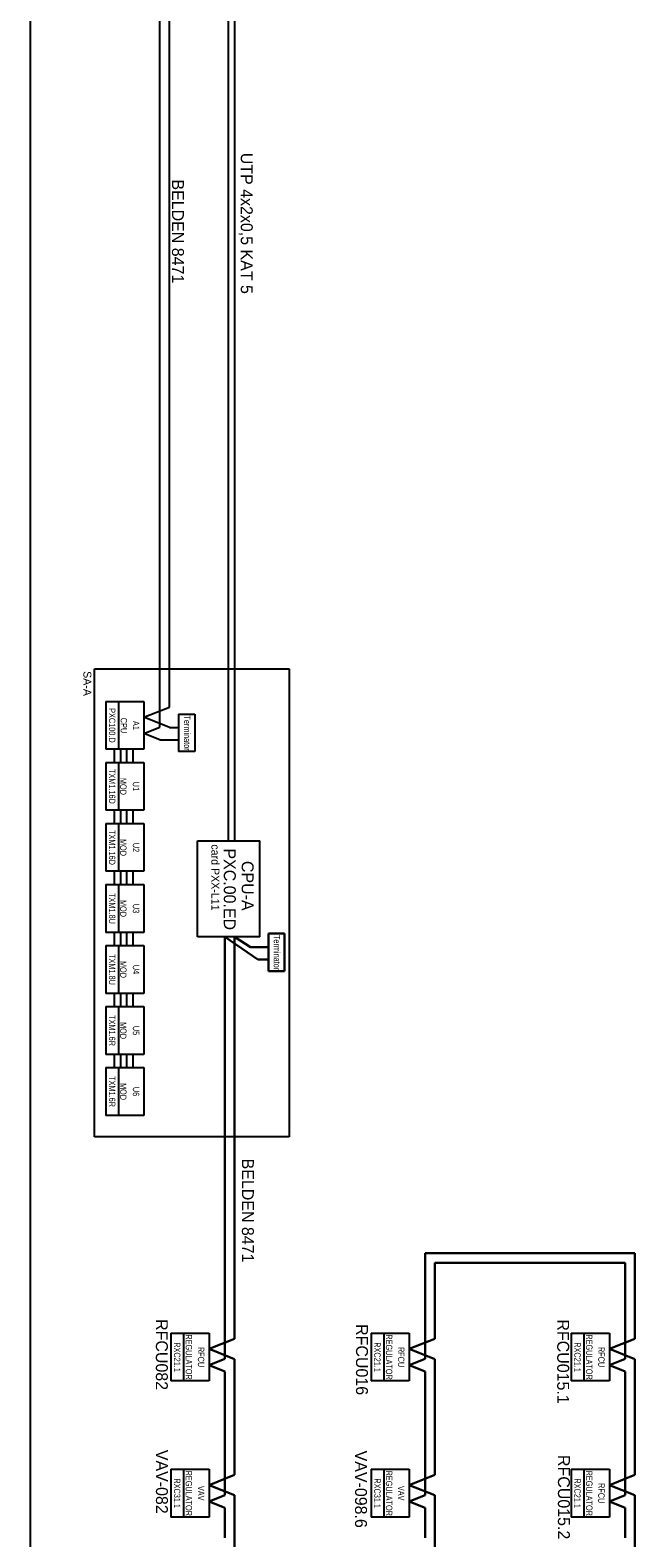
# Model space of a CAD drawing. Header units: millimetres. Extents: x -4295 to 10692, y -6128 to -188.
# Tile 25 of 30: x 7442 to 8211, y -3167 to -1249. Entities that reach past the tile are written whole.
import ezdxf
from ezdxf.enums import TextEntityAlignment as Align

# ---------------------------------------------------------------- set-up
doc = ezdxf.new("R2010")
doc.units = ezdxf.units.MM
doc.linetypes.add('DOT2', pattern=[0.125, 0, -0.125])
for name, color, linetype in [('AIS_SZAFY', 184, 'Continuous'), ('AIS_tabelka', 184, 'Continuous'), ('BACnet_LON', 170, 'Continuous'), ('BMS_podkład', 184, 'DOT2')]:
    doc.layers.add(name, color=color, linetype=linetype)
doc.layers.add('ETHERNET', color=10, linetype='Continuous', lineweight=30)
doc.styles.add('VARSOVIA', font='ARIALN.TTF')

msp = doc.modelspace()

# ---------------------------------------------------------------- linework, layer by layer
at = {"layer": 'AIS_SZAFY'}
for p, q in [((7523.7, -2657.1), (7523.8, -2061.7)), ((7523.8, -2061.7), (7771.4, -2061.7)), ((7771.4, -2061.7), (7771.4, -2657.1)), ((7654.5, -2402.9), (7654.5, -2280.6)), ((7654.5, -2280.6), (7734, -2280.6)), ((7734, -2402.9), (7734, -2280.6)), ((7734, -2402.9), (7654.5, -2402.9)), ((7771.4, -2657.1), (7523.7, -2657.1))]:
    msp.add_line(p, q, dxfattribs=at)
at = {"layer": 'AIS_tabelka', "color": 6}
msp.add_line((7441.8, -514.5), (7441.8, -6004.5), dxfattribs=at)
at = {"layer": 'BACnet_LON'}
for p, q in [((7694.1, -2280.6), (7694.1, -999.3)), ((7702.2, -2280.6), (7702.2, -1007.4)), ((7606.8, -2136.1), (7606.8, -1074.4)), ((7619, -2110.7), (7619, -1082.5)), ((7538, -2103.5), (7554.2, -2103.5)), ((7538, -2103.5), (7538, -2164.3)), ((7554.2, -2103.5), (7554.2, -2164.3)), ((7554.2, -2103.5), (7570.4, -2103.5)), ((7554.2, -2103.5), (7554.2, -2164.3)), ((7570.4, -2103.5), (7586.6, -2103.5)), ((7586.6, -2103.5), (7586.6, -2164.3)), ((7586.6, -2123.6), (7619, -2110.7)), ((7619, -2136.6), (7586.6, -2123.6)), ((7630.5, -2119.5), (7651.1, -2119.5)), ((7630.5, -2119.5), (7630.5, -2167.2)), ((7651.1, -2119.5), (7651.1, -2167.2)), ((7586.6, -2144.2), (7606.8, -2136.1)), ((7606.8, -2152.3), (7586.6, -2144.2)), ((7619, -2136.6), (7630.5, -2136.6)), ((7554.2, -2164.3), (7538, -2164.3)), ((7549, -2181.2), (7549, -2164.3)), ((7570.4, -2164.3), (7554.2, -2164.3)), ((7557.1, -2181.2), (7557.1, -2164.3)), ((7564.7, -2181.2), (7564.7, -2164.3)), ((7586.6, -2164.3), (7570.4, -2164.3)), ((7572.8, -2181.2), (7572.8, -2164.3)), ((7606.8, -2152.3), (7630.5, -2152.3)), ((7651.1, -2167.2), (7630.5, -2167.2)), ((7538, -2181.2), (7554.2, -2181.2)), ((7538, -2181.2), (7538, -2241.9)), ((7554.2, -2181.2), (7554.2, -2241.9)), ((7554.2, -2181.2), (7570.4, -2181.2)), ((7554.2, -2181.2), (7554.2, -2241.9)), ((7570.4, -2181.2), (7586.6, -2181.2)), ((7586.6, -2181.2), (7586.6, -2241.9)), ((7554.2, -2241.9), (7538, -2241.9)), ((7549, -2258.8), (7549, -2241.9)), ((7570.4, -2241.9), (7554.2, -2241.9)), ((7557.1, -2258.8), (7557.1, -2241.9)), ((7564.7, -2258.8), (7564.7, -2241.9)), ((7586.6, -2241.9), (7570.4, -2241.9)), ((7572.8, -2258.8), (7572.8, -2241.9)), ((7538, -2258.8), (7554.2, -2258.8)), ((7538, -2258.8), (7538, -2319.5)), ((7554.2, -2258.8), (7554.2, -2319.5)), ((7554.2, -2258.8), (7570.4, -2258.8)), ((7554.2, -2258.8), (7554.2, -2319.5)), ((7570.4, -2258.8), (7586.6, -2258.8)), ((7586.6, -2258.8), (7586.6, -2319.5)), ((7554.2, -2319.5), (7538, -2319.5)), ((7549, -2336.4), (7549, -2319.5)), ((7570.4, -2319.5), (7554.2, -2319.5)), ((7557.1, -2336.4), (7557.1, -2319.5)), ((7564.7, -2336.4), (7564.7, -2319.5)), ((7586.6, -2319.5), (7570.4, -2319.5)), ((7572.8, -2336.4), (7572.8, -2319.5)), ((7538, -2336.4), (7554.2, -2336.4)), ((7538, -2336.4), (7538, -2397.2)), ((7554.2, -2336.4), (7554.2, -2397.2)), ((7554.2, -2336.4), (7570.4, -2336.4)), ((7554.2, -2336.4), (7554.2, -2397.2)), ((7570.4, -2336.4), (7586.6, -2336.4)), ((7586.6, -2336.4), (7586.6, -2397.2)), ((7554.2, -2397.2), (7538, -2397.2)), ((7549, -2414.1), (7549, -2397.2)), ((7570.4, -2397.2), (7554.2, -2397.2)), ((7557.1, -2414.1), (7557.1, -2397.2)), ((7564.7, -2414.1), (7564.7, -2397.2)), ((7586.6, -2397.2), (7570.4, -2397.2)), ((7572.8, -2414.1), (7572.8, -2397.2)), ((7538, -2414.1), (7554.2, -2414.1)), ((7538, -2414.1), (7538, -2474.8)), ((7554.2, -2414.1), (7554.2, -2474.8)), ((7554.2, -2414.1), (7570.4, -2414.1)), ((7554.2, -2414.1), (7554.2, -2474.8)), ((7570.4, -2414.1), (7586.6, -2414.1)), ((7586.6, -2414.1), (7586.6, -2474.8)), ((7554.2, -2474.8), (7538, -2474.8)), ((7538, -2491.7), (7554.2, -2491.7)), ((7538, -2491.7), (7538, -2552.5)), ((7549, -2491.7), (7549, -2474.8)), ((7570.4, -2474.8), (7554.2, -2474.8)), ((7554.2, -2491.7), (7554.2, -2552.5)), ((7554.2, -2491.7), (7570.4, -2491.7)), ((7554.2, -2491.7), (7554.2, -2552.5)), ((7557.1, -2491.7), (7557.1, -2474.8)), ((7564.7, -2491.7), (7564.7, -2474.8)), ((7586.6, -2474.8), (7570.4, -2474.8)), ((7570.4, -2491.7), (7586.6, -2491.7)), ((7572.8, -2491.7), (7572.8, -2474.8)), ((7586.6, -2491.7), (7586.6, -2552.5)), ((7554.2, -2552.5), (7538, -2552.5)), ((7538, -2569.3), (7554.2, -2569.3)), ((7538, -2569.3), (7538, -2630.1)), ((7549, -2569.3), (7549, -2552.5)), ((7570.4, -2552.5), (7554.2, -2552.5)), ((7554.2, -2569.3), (7554.2, -2630.1)), ((7554.2, -2569.3), (7570.4, -2569.3)), ((7554.2, -2569.3), (7554.2, -2630.1)), ((7557.1, -2569.3), (7557.1, -2552.5)), ((7564.7, -2569.3), (7564.7, -2552.5)), ((7586.6, -2552.5), (7570.4, -2552.5)), ((7570.4, -2569.3), (7586.6, -2569.3)), ((7572.8, -2569.3), (7572.8, -2552.5)), ((7586.6, -2569.3), (7586.6, -2630.1)), ((7554.2, -2630.1), (7538, -2630.1)), ((7570.4, -2630.1), (7554.2, -2630.1)), ((7586.6, -2630.1), (7570.4, -2630.1)), ((7620.7, -2907.1), (7636.9, -2907.1)), ((7620.7, -2907.1), (7620.7, -2967.8)), ((7636.9, -2907.1), (7636.9, -2967.8)), ((7636.9, -2907.1), (7653.1, -2907.1)), ((7636.9, -2907.1), (7636.9, -2967.8)), ((7653.1, -2907.1), (7669.3, -2907.1)), ((7669.3, -2907.1), (7669.3, -2967.8)), ((7875.3, -2907.1), (7891.5, -2907.1)), ((7875.3, -2907.1), (7875.3, -2967.8)), ((7891.5, -2907.1), (7891.5, -2967.8)), ((7891.5, -2907.1), (7907.7, -2907.1)), ((7891.5, -2907.1), (7891.5, -2967.8)), ((7907.7, -2907.1), (7923.9, -2907.1)), ((7923.9, -2907.1), (7923.9, -2967.8)), ((8129.8, -2907.1), (8146, -2907.1)), ((8129.8, -2907.1), (8129.8, -2967.8)), ((8146, -2907.1), (8146, -2967.8)), ((8146, -2907.1), (8162.2, -2907.1)), ((8146, -2907.1), (8146, -2967.8)), ((8162.2, -2907.1), (8178.4, -2907.1)), ((8178.4, -2907.1), (8178.4, -2967.8)), ((7636.9, -2967.8), (7620.7, -2967.8)), ((7653.1, -2967.8), (7636.9, -2967.8)), ((7669.3, -2967.8), (7653.1, -2967.8)), ((7891.5, -2967.8), (7875.3, -2967.8)), ((7907.7, -2967.8), (7891.5, -2967.8)), ((7923.9, -2967.8), (7907.7, -2967.8)), ((8146, -2967.8), (8129.8, -2967.8)), ((8162.2, -2967.8), (8146, -2967.8)), ((8178.4, -2967.8), (8162.2, -2967.8)), ((7620.7, -3080.3), (7636.9, -3080.3)), ((7620.7, -3080.3), (7620.7, -3141.1)), ((7636.9, -3080.3), (7636.9, -3141.1)), ((7636.9, -3080.3), (7653.1, -3080.3)), ((7636.9, -3080.3), (7636.9, -3141.1)), ((7653.1, -3080.3), (7669.3, -3080.3)), ((7669.3, -3080.3), (7669.3, -3141.1)), ((7875.3, -3080.3), (7891.5, -3080.3)), ((7875.3, -3080.3), (7875.3, -3141.1)), ((7891.5, -3080.3), (7891.5, -3141.1)), ((7891.5, -3080.3), (7907.7, -3080.3)), ((7891.5, -3080.3), (7891.5, -3141.1)), ((7907.7, -3080.3), (7923.9, -3080.3)), ((7923.9, -3080.3), (7923.9, -3141.1)), ((8129.8, -3080.3), (8146, -3080.3)), ((8129.8, -3080.3), (8129.8, -3141.1)), ((8146, -3080.3), (8146, -3141.1)), ((8146, -3080.3), (8162.2, -3080.3)), ((8146, -3080.3), (8146, -3141.1)), ((8162.2, -3080.3), (8178.4, -3080.3)), ((8178.4, -3080.3), (8178.4, -3141.1)), ((7636.9, -3141.1), (7620.7, -3141.1)), ((7653.1, -3141.1), (7636.9, -3141.1)), ((7669.3, -3141.1), (7653.1, -3141.1)), ((7891.5, -3141.1), (7875.3, -3141.1)), ((7907.7, -3141.1), (7891.5, -3141.1)), ((7923.9, -3141.1), (7907.7, -3141.1)), ((8146, -3141.1), (8129.8, -3141.1)), ((8162.2, -3141.1), (8146, -3141.1)), ((8178.4, -3141.1), (8162.2, -3141.1))]:
    msp.add_line(p, q, dxfattribs=at)
at = {"layer": 'ETHERNET'}
for p, q in [((7689.5, -2939.7), (7689.5, -2402.9)), ((7731.4, -2431.6), (7689.5, -2402.9)), ((7701.7, -2914.2), (7701.7, -2402.9)), ((7721.9, -2415.8), (7701.7, -2402.9)), ((7721.9, -2415.8), (7744.8, -2415.8)), ((7744.8, -2398.7), (7744.8, -2446.5)), ((7744.8, -2398.7), (7765.3, -2398.7)), ((7765.3, -2398.7), (7765.3, -2446.5)), ((7731.4, -2431.6), (7744.8, -2431.6)), ((7765.3, -2446.5), (7744.8, -2446.5)), ((7944.1, -2939.7), (7944.1, -2805.2)), ((8210.8, -2805.2), (7944.1, -2805.2)), ((7956.3, -2914.2), (7956.3, -2817.4)), ((8198.7, -2817.4), (7956.3, -2817.4)), ((8198.7, -2939.7), (8198.7, -2817.4)), ((8210.8, -2914.2), (8210.8, -2805.2)), ((7956.3, -2914.2), (7956.3, -2884.7)), ((8210.8, -2914.2), (8210.8, -2884.7)), ((7669.3, -2927.2), (7701.7, -2914.2)), ((7923.9, -2927.2), (7956.3, -2914.2)), ((7944.1, -2939.7), (7944.1, -2896.8)), ((8178.4, -2927.2), (8210.8, -2914.2)), ((8198.7, -2939.7), (8198.7, -2896.8)), ((7701.7, -2940.1), (7669.3, -2927.2)), ((7956.3, -2940.1), (7923.9, -2927.2)), ((8210.8, -2940.1), (8178.4, -2927.2)), ((7669.3, -2947.8), (7689.5, -2939.7)), ((7689.5, -2955.9), (7669.3, -2947.8)), ((7701.7, -2978.5), (7701.7, -2940.1)), ((7923.9, -2947.8), (7944.1, -2939.7)), ((7944.1, -2955.9), (7923.9, -2947.8)), ((7956.3, -2978.5), (7956.3, -2940.1)), ((8178.4, -2947.8), (8198.7, -2939.7)), ((8198.7, -2955.9), (8178.4, -2947.8)), ((8210.8, -2978.5), (8210.8, -2940.1)), ((7689.5, -2994.2), (7689.5, -2955.9)), ((7944.1, -2994.2), (7944.1, -2955.9)), ((8198.7, -2994.2), (8198.7, -2955.9)), ((7701.7, -3087.5), (7701.7, -2978.5)), ((7956.3, -3087.5), (7956.3, -2978.5)), ((8210.8, -3087.5), (8210.8, -2978.5)), ((7689.5, -3113), (7689.5, -2994.2)), ((7944.1, -3113), (7944.1, -2994.2)), ((8198.7, -3113), (8198.7, -2994.2)), ((7701.7, -3087.5), (7701.7, -3057.9)), ((7956.3, -3087.5), (7956.3, -3057.9)), ((8210.8, -3087.5), (8210.8, -3057.9)), ((7669.3, -3100.4), (7701.7, -3087.5)), ((7689.5, -3113), (7689.5, -3070.1)), ((7923.9, -3100.4), (7956.3, -3087.5)), ((7944.1, -3113), (7944.1, -3070.1)), ((8178.4, -3100.4), (8210.8, -3087.5)), ((8198.7, -3113), (8198.7, -3070.1)), ((7701.7, -3113.4), (7669.3, -3100.4)), ((7956.3, -3113.4), (7923.9, -3100.4)), ((8210.8, -3113.4), (8178.4, -3100.4)), ((7669.3, -3121.1), (7689.5, -3113)), ((7689.5, -3129.2), (7669.3, -3121.1)), ((7701.7, -3151.7), (7701.7, -3113.4)), ((7923.9, -3121.1), (7944.1, -3113)), ((7944.1, -3129.2), (7923.9, -3121.1)), ((7956.3, -3151.7), (7956.3, -3113.4)), ((8178.4, -3121.1), (8198.7, -3113)), ((8198.7, -3129.2), (8178.4, -3121.1)), ((8210.8, -3151.7), (8210.8, -3113.4)), ((7689.5, -3167.5), (7689.5, -3129.2)), ((7944.1, -3167.5), (7944.1, -3129.2)), ((8198.7, -3167.5), (8198.7, -3129.2)), ((7701.7, -3260.7), (7701.7, -3151.7)), ((7956.3, -3260.7), (7956.3, -3151.7)), ((7956.3, -3260.7), (7956.3, -3151.7)), ((8210.8, -3260.7), (8210.8, -3151.7))]:
    msp.add_line(p, q, dxfattribs=at)

# ---------------------------------------------------------------- texts
at = {"layer": 'BMS_podkład', "color": 4}
for s, height, p in [('UTP 4x2x0,5 KAT 5', 15.188, (7717.3, -1405.4)), ('BELDEN 8471', 15.188, (7629.8, -1439.3)), ('CPU-A', 15.19, (7718.4, -2306.3)), ('BELDEN 8471', 15.188, (7718.7, -2685)), ('RFCU082', 15.19, (7609.3, -2889.2)), ('RFCU015.1', 15.19, (8119.7, -2889.6)), ('RFCU016', 15.19, (7863.8, -2895.6)), ('VAV-082', 15.19, (7609.4, -3055.5)), ('VAV-098.6', 15.19, (7862.6, -3056.5)), ('RFCU015.2', 15.19, (8120.6, -3062.1))]:
    msp.add_text(s, height=height, rotation=270, dxfattribs=at).set_placement(p, align=Align.MIDDLE_LEFT)
at = {"layer": 'BMS_podkład'}
for s, height, p in [('SA-A', 10.12, (7514.6, -2064.8)), ('card PXX-L11', 10.125, (7677.4, -2285.2)), ('PXC.00.ED', 15.19, (7695.7, -2290.4))]:
    msp.add_text(s, height=height, rotation=270, dxfattribs=at).set_placement(p, align=Align.MIDDLE_LEFT)
at = {"layer": 'BMS_podkład', "style": 'VARSOVIA'}
for s, p in [('PXC100.D', (7546.1, -2133.9)), ('CPU', (7561, -2134)), ('A1', (7576.5, -2133.9)), ('Terminator', (7641.5, -2143.6)), ('TXM1.16D', (7546.1, -2211.5)), ('MOD', (7560.3, -2211.5)), ('U1', (7576.5, -2211.5)), ('TXM1.16D', (7546.1, -2289.2)), ('MOD', (7560.3, -2289.2)), ('U2', (7576.5, -2289.2)), ('TXM1.8U', (7546.1, -2366.8)), ('MOD', (7560.3, -2366.8)), ('U3', (7576.5, -2366.8)), ('TXM1.8U', (7546.1, -2444.4)), ('MOD', (7560.3, -2444.4)), ('U4', (7576.5, -2444.4)), ('TXM1.6R', (7546.1, -2522.1)), ('MOD', (7560.3, -2522.1)), ('U5', (7576.5, -2522.1)), ('TXM1.6R', (7546.1, -2599.7)), ('MOD', (7560.3, -2599.7)), ('U6', (7576.5, -2599.7)), ('REGULATOR', (7643.7, -2937.5)), ('REGULATOR', (7898.3, -2937.5)), ('REGULATOR', (8152.9, -2937.5)), ('RXC21.1', (7628.8, -2937.5)), ('RFCU', (7659.2, -2937.5)), ('RXC21.1', (7883.4, -2937.5)), ('RFCU', (7913.7, -2937.5)), ('RXC21.1', (8137.9, -2937.5)), ('RFCU', (8168.3, -2937.5)), ('REGULATOR', (7643.7, -3110.8)), ('REGULATOR', (7898.3, -3110.8)), ('REGULATOR', (8152.9, -3110.8)), ('RXC31.1', (7628.8, -3110.7)), ('VAV', (7659.2, -3110.7)), ('RXC31.1', (7883.4, -3110.7)), ('VAV', (7913.7, -3110.7)), ('RXC21.1', (8137.9, -3110.7)), ('RFCU', (8168.3, -3110.7))]:
    msp.add_text(s, height=8.1, rotation=270, dxfattribs=at).set_placement(p, align=Align.MIDDLE_CENTER)
at = {"layer": 'ETHERNET', "style": 'VARSOVIA'}
msp.add_text('Terminator', height=8.1, rotation=270, dxfattribs=at).set_placement((7755.7, -2422.9), align=Align.MIDDLE_CENTER)

doc.saveas('drawing.dxf')
